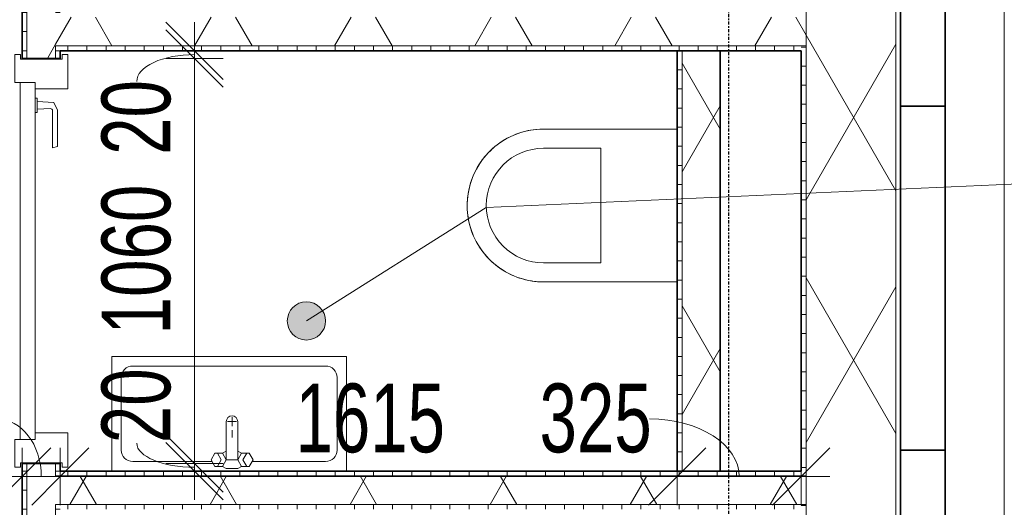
# Model space of a CAD drawing. Header units: millimetres. Extents: x -80560 to 110805, y -11020 to 52719.
# Tile 94 of 145: x 76238 to 78816, y 19300 to 20576. Entities that reach past the tile are written whole.
import ezdxf

# ---------------------------------------------------------------- set-up
doc = ezdxf.new("R2010")
doc.units = ezdxf.units.MM
doc.linetypes.add('CENTER2', pattern=[20, 8, -4, 4, -4])
doc.linetypes.add('DASHED2-1', pattern=[3, 2, -1])
for name, color, linetype, lineweight in [('A-ANNO-DIMS', 211, 'Continuous', 9), ('A-ANNO-DIMS-100', 211, 'Continuous', 9), ('A-AREA-IDEN', 2, 'Continuous', 9), ('A-DOOR', 31, 'Continuous', 18), ('A-FLOR-OVHD', 1, 'DASHED2-1', 18), ('A-GLAZ', 151, 'Continuous', 18), ('A-WALL', 113, 'Continuous', 35), ('A-WALL-PATT', 111, 'Continuous', 35), ('I-WALL', 2, 'Continuous', 18), ('P-SANR-FIXT', 6, 'Continuous', 18), ('S-GRID', 1, 'Continuous', 9)]:
    doc.layers.add(name, color=color, linetype=linetype, lineweight=lineweight)
doc.styles.add('Arial_5', font='arial.ttf', dxfattribs={"width": 0.7, "height": 180})
doc.dimstyles.new('n3o_1_8', dxfattribs={"dimscale": 304.8, "dimtxt": 183.646692, "dimasz": 0.492126, "dimexe": 0.246063, "dimexo": 0.0625, "dimgap": 0.032808, "dimtad": 1, "dimdec": 0, "dimdsep": 46, "dimtxsty": 'Arial_5', "dimblk1": 'OBLIQUE', "dimblk2": 'OBLIQUE', "dimsah": 1, "dimcen": 0.09, "dimdle": 0.246063, "dimazin": 0, "dimtfac": 1, "dimtdec": 4, "dimtix": 1, "dimtmove": 0, "dimatfit": 3, "dimfxl": 0.246063, "dimfxlon": 1, "dimtvp": 1, "dimtolj": 1, "dimtzin": 0, "dimarcsym": 2})
doc.dimstyles.new('n3o_1_8_1', dxfattribs={"dimscale": 304.8, "dimtxt": 183.646692, "dimasz": 0.492126, "dimexe": 0.246063, "dimexo": 0.0625, "dimgap": 0.032808, "dimtad": 1, "dimdec": 0, "dimdsep": 46, "dimtxsty": 'Arial_5', "dimblk1": 'OBLIQUE', "dimblk2": 'OBLIQUE', "dimsah": 1, "dimcen": 0.09, "dimdle": 0.246063, "dimazin": 0, "dimtfac": 1, "dimtdec": 4, "dimtix": 1, "dimtmove": 1, "dimatfit": 3, "dimfxl": 0.246063, "dimfxlon": 1, "dimtvp": 1, "dimtolj": 1, "dimtzin": 0, "dimarcsym": 2})
doc.dimstyles.new('n3o_1_8_3', dxfattribs={"dimscale": 304.8, "dimtxt": 183.646692, "dimasz": 0.492126, "dimexe": 0.246063, "dimexo": 0.0625, "dimgap": 0.032808, "dimtad": 1, "dimdec": 0, "dimdsep": 46, "dimtxsty": 'Arial_5', "dimblk1": 'OBLIQUE', "dimblk2": 'OBLIQUE', "dimsah": 1, "dimcen": 0.09, "dimdle": 0.246063, "dimazin": 0, "dimtfac": 1, "dimtdec": 4, "dimtix": 1, "dimtmove": 0, "dimatfit": 3, "dimfxl": 0.246063, "dimfxlon": 1, "dimtvp": 1, "dimtolj": 1, "dimtzin": 0, "dimarcsym": 2})
pattern_1 = [(60, (24894.82, 0), (-274.963, 158.75), []), (120, (24894.82, 0), (-274.963, -158.75), [])]
pattern_2 = [(90, (77314.57, 19295), (-50, -2e-13), [])]
pattern_3 = [(3e-13, (76244.82, 19945), (-2e-13, 50), [])]

# ---------------------------------------------------------------- blocks, each defined once
blk = doc.blocks.new('Basic Wall _ 41_WA_n3o_cladding_vertikaal_random_100mm_oorspronkelijk - ___-31301048-DO_03 derde verdieping')
at = {"layer": 'A-WALL', "lineweight": 18}
blk.add_line((53921, 21879), (53921, 9429), dxfattribs=at)
blk = doc.blocks.new('32_n3o_deur_enkel - 90x139_17_K_930_2410x1080-31972294-DO_03 derde verdieping')
at = {"layer": 'A-GLAZ'}
for p, q in [((-540, 69.5), (-450, 69.5)), ((-540, 54.5), (-540, 69.5)), ((-528, 54.5), (-540, 54.5)), ((-528, -54.5), (-528, 54.5)), ((-450, 69.5), (-450, -15.5)), ((450, 69.5), (540, 69.5)), ((450, -15.5), (450, 69.5)), ((528, 54.5), (528, -54.5)), ((540, 54.5), (528, 54.5)), ((540, 69.5), (540, 54.5)), ((-540, -54.5), (-528, -54.5)), ((-540, -69.5), (-540, -54.5)), ((-467, -69.5), (-540, -69.5)), ((-467, -55.5), (-467, -69.5)), ((467, -69.5), (467, -55.5)), ((540, -69.5), (467, -69.5)), ((528, -54.5), (540, -54.5)), ((540, -54.5), (540, -69.5))]:
    blk.add_line(p, q, dxfattribs=at)
blk = doc.blocks.new('30_n3o_deur_dicht - 40mm_draai_LS-31987325-DO_03 derde verdieping')
at = {"layer": 'A-DOOR'}
for p, q in [((-934, -40), (-934, 0)), ((-934, 0), (0, 0)), ((0, 0), (0, -40)), ((0, -40), (-934, -40))]:
    blk.add_line(p, q, dxfattribs=at)
blk = doc.blocks.new('30_n3o_beslag_deurkruk_met_schild - std-887349-DO_03 derde verdieping')
at = {"layer": 'A-DOOR'}
for p, q in [((-7.8, 48.4), (12.7, 58)), ((12.7, 58), (108, 58)), ((108, 58), (111, 45)), ((-10, 5), (-7.8, 48.4)), ((8.3, 39.7), (10, 5)), ((111, 45), (13.3, 45)), ((18.5, 5), (-18.5, 5)), ((-18.5, 5), (-18.5, 0)), ((18.5, 0), (18.5, 5))]:
    blk.add_line(p, q, dxfattribs=at)
at = {"layer": 'A-DOOR', "flags": 128}
blk.add_lwpolyline([(13.3, 45), (11.3, 44.6), (9.6, 43.4), (8.6, 41.7), (8.3, 39.7)], dxfattribs=at)
blk = doc.blocks.new('74_PF_EHA_wandtoilet - hoogte 390-32003558-DO_03 derde verdieping')
at = {"layer": 'P-SANR-FIXT'}
for p, q in [((-178.1, -56.2), (-178.1, -406.3)), ((221.9, -406.3), (221.9, -56.2)), ((-128.1, -406.3), (-128.1, -256.3)), ((-128.1, -256.3), (171.9, -256.3)), ((171.9, -256.3), (171.9, -406.3))]:
    blk.add_line(p, q, dxfattribs=at)
at = {"layer": 'P-SANR-FIXT', "flags": 128}
for points in [[(21.9, -606.3), (13.9, -606.1), (5.9, -605.6), (-2, -604.8), (-9.9, -603.7), (-17.8, -602.3), (-25.6, -600.5), (-33.4, -598.5), (-41, -596.1), (-48.5, -593.4), (-56, -590.5), (-63.3, -587.2), (-70.4, -583.6), (-77.5, -579.8), (-84.3, -575.7), (-91, -571.3), (-97.5, -566.7), (-103.8, -561.8), (-110, -556.6), (-115.9, -551.2), (-121.6, -545.6), (-127, -539.7), (-132.2, -533.7), (-137.2, -527.4), (-141.9, -521), (-146.4, -514.3), (-150.6, -507.5), (-154.5, -500.5), (-158.1, -493.4), (-161.4, -486.1), (-164.5, -478.7), (-167.2, -471.2), (-169.7, -463.6), (-171.8, -455.9), (-173.7, -448.1), (-175.2, -440.2), (-176.4, -432.3), (-177.3, -424.4), (-177.8, -416.4), (-178.1, -408.4), (-178.1, -406.3)], [(221.9, -406.3), (221.8, -414.2), (221.3, -422.2), (220.5, -430.2), (219.4, -438.1), (217.9, -446), (216.2, -453.8), (214.1, -461.5), (211.8, -469.2), (209.1, -476.7), (206.1, -484.1), (202.9, -491.4), (199.3, -498.6), (195.5, -505.6), (191.4, -512.5), (187, -519.2), (182.3, -525.7), (177.4, -532), (172.3, -538.1), (166.9, -544), (161.3, -549.7), (155.4, -555.2), (149.3, -560.4), (143.1, -565.4), (136.6, -570.1), (130, -574.5), (123.2, -578.7), (116.2, -582.6), (109.1, -586.3), (101.8, -589.6), (94.4, -592.7), (86.9, -595.4), (79.3, -597.9), (71.6, -600), (63.8, -601.8), (55.9, -603.3), (48, -604.5), (40.1, -605.4), (32.1, -606), (24.1, -606.2), (21.9, -606.3)]]:
    blk.add_lwpolyline(points, dxfattribs=at)
at = {"layer": 'P-SANR-FIXT'}
for radius, start, end in [(200, 180, 270), (150, 180, 270), (200, 270, 360), (150, 270, 0)]:
    blk.add_arc((21.9, -406.3), radius, start, end, dxfattribs=at)
blk = doc.blocks.new('74_n3o_fonteintje_300x600 - std-2370185-DO_03 derde verdieping')
at = {"layer": 'P-SANR-FIXT'}
for p, q in [((-300, 0), (-300, -300)), ((315, -300), (315, 0)), ((-300, -300), (315, -300))]:
    blk.add_line(p, q, dxfattribs=at)
blk = doc.blocks.new('53_wastafel_300X600 - std-2370183-DO_03 derde verdieping')
at = {"layer": 'P-SANR-FIXT'}
for p, q in [((-300, -300), (-300, 0)), ((-52.4, -25), (-245, -25)), ((-45, -12.2), (-55, -29.5)), ((-25, -12.2), (-45, -12.2)), ((-28.4, -29.5), (-38.4, -12.2)), ((-25, -12.2), (-15, -7.2)), ((-15, -29.5), (-25, -12.2)), ((-15, -7.2), (15, -7.2)), ((15, -7.2), (25, -12.2)), ((15, -29.5), (25, -12.2)), ((25, -12.2), (45, -12.2)), ((28.4, -29.5), (38.4, -12.2)), ((45, -12.2), (55, -29.5)), ((260, -25), (52.4, -25)), ((315, 0), (315, -300)), ((-55, -29.5), (-45, -46.8)), ((-45, -46.8), (-25, -46.8)), ((-38.4, -46.8), (-28.4, -29.5)), ((-25, -46.8), (-15, -29.5)), ((-25, -46.8), (-15, -51.8)), ((-15, -29.5), (-15, -129.5)), ((15, -29.5), (-15, -29.5)), ((25, -46.8), (15, -29.5)), ((15, -129.5), (15, -29.5)), ((25, -46.8), (15, -51.8)), ((45, -46.8), (25, -46.8)), ((38.4, -46.8), (28.4, -29.5)), ((55, -29.5), (45, -46.8)), ((-275, -55), (-275, -245)), ((290, -245), (290, -55)), ((0, -107.5), (0, -87.5)), ((0, -141.5), (0, -117.5)), ((12, -129.5), (-12, -129.5)), ((-245, -275), (260, -275)), ((315, -300), (-300, -300))]:
    blk.add_line(p, q, dxfattribs=at)
for centre, radius, start, end in [((-245, -55), 30, 90, 180), ((260, -55), 30, 0, 90), ((0, -129.5), 15, 180, 0), ((-245, -245), 30, 180, 270), ((260, -245), 30, 270, 360)]:
    blk.add_arc(centre, radius, start, end, dxfattribs=at)
blk = doc.blocks.new('DIMBLOCK262-DO_03 derde verdieping')
at = {"layer": 'A-ANNO-DIMS-100'}
for p, q in [((73444.8, 19380.5), (73519.8, 19455.5)), ((73444.8, 19455.5), (73444.8, 19305.5)), ((73444.8, 19380.5), (73444.8, 19455.5)), ((76244.8, 19380.5), (76319.8, 19455.5)), ((76244.8, 19455.5), (76244.8, 19305.5)), ((76244.8, 19380.5), (76244.8, 19455.5)), ((73444.8, 19380.5), (73369.8, 19305.5)), ((73444.8, 19380.5), (76244.8, 19380.5)), ((76244.8, 19380.5), (76169.8, 19305.5))]:
    blk.add_line(p, q, dxfattribs=at)
at = {"layer": 'A-ANNO-DIMS-100', "color": 0, "insert": (74652.7, 19624.2), "char_height": 180, "width": 461.094, "attachment_point": 1, "line_spacing_factor": 0.941778, "style": 'Arial_5'}
blk.add_mtext('2800', dxfattribs=at)
blk = doc.blocks.new('_Oblique')
at = {"color": 0, "linetype": 'ByBlock', "lineweight": -2}
blk.add_line((-0.5, -0.5), (0.5, 0.5), dxfattribs=at)
blk = doc.blocks.new('DIMBLOCK263-DO_03 derde verdieping')
at = {"layer": 'A-ANNO-DIMS-100'}
for p, q in [((76244.8, 19380.5), (76319.8, 19455.5)), ((76244.8, 19455.5), (76244.8, 19305.5)), ((76244.8, 19380.5), (76244.8, 19455.5)), ((76344.8, 19380.5), (76419.8, 19455.5)), ((76344.8, 19455.5), (76344.8, 19305.5)), ((76344.8, 19380.5), (76344.8, 19455.5)), ((76244.8, 19380.5), (76169.8, 19305.5)), ((76244.8, 19380.5), (76344.8, 19380.5)), ((76344.8, 19380.5), (76269.8, 19305.5))]:
    blk.add_line(p, q, dxfattribs=at)
blk.add_ellipse((76179, 19380.5), major_axis=(0, 151.3), ratio=0.765942, start_param=4.712389, end_param=6.283185, dxfattribs=at)
at = {"layer": 'A-ANNO-DIMS-100', "color": 0, "insert": (75890.8, 19624.2), "char_height": 180, "width": 345.821, "attachment_point": 1, "line_spacing_factor": 0.941778, "style": 'Arial_5'}
blk.add_mtext('100', dxfattribs=at)
blk = doc.blocks.new('DIMBLOCK264-DO_03 derde verdieping')
at = {"layer": 'A-ANNO-DIMS-100'}
for p, q in [((76344.8, 19380.5), (76419.8, 19455.5)), ((76344.8, 19455.5), (76344.8, 19305.5)), ((76344.8, 19380.5), (76344.8, 19455.5)), ((77959.8, 19380.5), (78034.8, 19455.5)), ((77959.8, 19455.5), (77959.8, 19305.5)), ((77959.8, 19380.5), (77959.8, 19455.5)), ((76344.8, 19380.5), (76269.8, 19305.5)), ((76344.8, 19380.5), (77959.8, 19380.5)), ((77959.8, 19380.5), (77884.8, 19305.5))]:
    blk.add_line(p, q, dxfattribs=at)
at = {"layer": 'A-ANNO-DIMS-100', "color": 0, "insert": (76960.2, 19624.2), "char_height": 180, "width": 461.094, "attachment_point": 1, "line_spacing_factor": 0.941778, "style": 'Arial_5'}
blk.add_mtext('1615', dxfattribs=at)
blk = doc.blocks.new('DIMBLOCK265-DO_03 derde verdieping')
at = {"layer": 'A-ANNO-DIMS-100'}
for p, q in [((77959.8, 19380.5), (78034.8, 19455.5)), ((77959.8, 19455.5), (77959.8, 19305.5)), ((77959.8, 19380.5), (77959.8, 19455.5)), ((78284.3, 19380.5), (78359.3, 19455.5)), ((78284.3, 19455.5), (78284.3, 19305.5)), ((78284.3, 19380.5), (78284.3, 19455.5)), ((77959.8, 19380.5), (77884.8, 19305.5)), ((77959.8, 19380.5), (78359.3, 19380.5)), ((78284.3, 19380.5), (78209.3, 19305.5))]:
    blk.add_line(p, q, dxfattribs=at)
blk.add_ellipse((77887.4, 19380.5), major_axis=(234.6, 0), ratio=0.644652, start_param=0, end_param=1.570796, dxfattribs=at)
at = {"layer": 'A-ANNO-DIMS-100', "color": 0, "insert": (77599.2, 19624.2), "char_height": 180, "width": 345.821, "attachment_point": 1, "line_spacing_factor": 0.941778, "style": 'Arial_5'}
blk.add_mtext('325', dxfattribs=at)
blk = doc.blocks.new('DIMBLOCK436-DO_03 derde verdieping')
at = {"layer": 'A-ANNO-DIMS-100'}
for p, q in [((76696.3, 19415), (76621.3, 19490)), ((76696.3, 19395), (76621.3, 19470)), ((76621.3, 19415), (76771.3, 19415)), ((76696.3, 19415), (76621.3, 19415)), ((76696.3, 19320), (76696.3, 19415)), ((76696.3, 19415), (76771.3, 19340)), ((76621.3, 19395), (76771.3, 19395)), ((76696.3, 19395), (76621.3, 19395)), ((76696.3, 19395), (76771.3, 19320))]:
    blk.add_line(p, q, dxfattribs=at)
blk.add_ellipse((76696.3, 19468), major_axis=(151.3, 0), ratio=0.416396, start_param=3.141593, end_param=4.712389, dxfattribs=at)
at = {"layer": 'A-ANNO-DIMS-100', "color": 0, "insert": (76452.6, 19468), "char_height": 180, "width": 230.547, "attachment_point": 1, "rotation": 90, "line_spacing_factor": 0.941778, "style": 'Arial_5'}
blk.add_mtext('20', dxfattribs=at)
blk = doc.blocks.new('DIMBLOCK437-DO_03 derde verdieping')
at = {"layer": 'A-ANNO-DIMS-100'}
for p, q in [((76696.3, 20475), (76621.3, 20550)), ((76621.3, 20475), (76771.3, 20475)), ((76696.3, 20475), (76621.3, 20475)), ((76696.3, 19415), (76696.3, 20475)), ((76696.3, 20475), (76771.3, 20400)), ((76696.3, 19415), (76621.3, 19490)), ((76621.3, 19415), (76771.3, 19415)), ((76696.3, 19415), (76621.3, 19415)), ((76696.3, 19415), (76771.3, 19340))]:
    blk.add_line(p, q, dxfattribs=at)
at = {"layer": 'A-ANNO-DIMS-100', "color": 0, "insert": (76452.6, 19752.9), "char_height": 180, "width": 461.094, "attachment_point": 1, "rotation": 90, "line_spacing_factor": 0.941778, "style": 'Arial_5'}
blk.add_mtext('1060', dxfattribs=at)
blk = doc.blocks.new('DIMBLOCK438-DO_03 derde verdieping')
at = {"layer": 'A-ANNO-DIMS-100'}
for p, q in [((76696.3, 20495), (76621.3, 20570)), ((76696.3, 20475), (76696.3, 20570)), ((76696.3, 20475), (76621.3, 20550)), ((76621.3, 20495), (76771.3, 20495)), ((76696.3, 20495), (76621.3, 20495)), ((76696.3, 20495), (76771.3, 20420)), ((76621.3, 20475), (76771.3, 20475)), ((76696.3, 20475), (76621.3, 20475)), ((76696.3, 20475), (76771.3, 20400))]:
    blk.add_line(p, q, dxfattribs=at)
blk.add_ellipse((76696.3, 20414.6), major_axis=(151.3, 0), ratio=0.465528, start_param=1.570796, end_param=3.141593, dxfattribs=at)
at = {"layer": 'A-ANNO-DIMS-100', "color": 0, "insert": (76452.6, 20222.5), "char_height": 180, "width": 230.547, "attachment_point": 1, "rotation": 90, "line_spacing_factor": 0.941778, "style": 'Arial_5'}
blk.add_mtext('20', dxfattribs=at)

msp = doc.modelspace()

# ---------------------------------------------------------------- hatches: boundary and pattern name
at = {"layer": 'A-AREA-IDEN'}
h = msp.add_hatch(color=256, dxfattribs=at)
edge = h.paths.add_edge_path(flags=0)
edge.add_arc((76989, 19788), 50, 0, 360)
at = {"layer": 'A-WALL-PATT', "lineweight": 18}
h = msp.add_hatch(dxfattribs=at)
h.set_pattern_fill('FP_70', color=256, style=0, pattern_type=2)
h.set_pattern_definition([(90, (78543.82, 22804.75), (-50, -7e-14), [])])
h.paths.add_polyline_path([(78531.8, 9713), (78543.8, 9713), (78543.8, 11377), (78531.8, 11377), (78531.8, 9922.4)], flags=0)
h.paths.add_polyline_path([(78531.8, 12223), (78543.8, 12223), (78543.8, 12727), (78531.8, 12727), (78531.8, 12255.2)], flags=0)
h.paths.add_polyline_path([(78531.8, 15373), (78543.8, 15373), (78543.8, 16777), (78531.8, 16777), (78531.8, 15411)], flags=0)
h.paths.add_polyline_path([(78531.8, 17623), (78543.8, 17623), (78543.8, 24427), (78531.8, 24427), (78531.8, 17661)], flags=0)
h.paths.add_polyline_path([(78543.8, 25273), (78543.8, 27577), (78531.8, 27577), (78531.8, 25273)], flags=0)
h.paths.add_polyline_path([(78543.8, 32023), (78543.8, 33877), (78531.8, 33877), (78531.8, 32023)], flags=0)
h.paths.add_polyline_path([(78531.8, 34723), (78543.8, 34723), (78543.8, 35649), (78531.8, 35649), (78531.8, 34761)], flags=0)
h = msp.add_hatch(dxfattribs=at)
h.set_pattern_fill('FP_2', color=256, style=0, pattern_type=2)
h.set_pattern_definition(pattern_1)
h.paths.add_polyline_path([(78296.8, 9948), (78531.8, 9948), (78531.8, 11339), (78296.8, 11339), (78296.8, 9960.5)], flags=0)
h.paths.add_polyline_path([(78531.8, 12261), (78531.8, 12689), (78296.8, 12689), (78297.9, 12261)], flags=0)
h.paths.add_polyline_path([(78296.8, 15411), (78531.8, 15411), (78531.8, 16739), (78296.8, 16739), (78296.8, 16254.4)], flags=0)
h.paths.add_polyline_path([(78296.8, 17661), (78531.8, 17661), (78531.8, 24389), (78296.8, 24389), (78296.8, 17725)], flags=0)
h.paths.add_polyline_path([(78296.8, 25311), (78531.8, 25311), (78531.8, 27539), (78296.8, 27539), (78296.8, 25585.7)], flags=0)
h.paths.add_polyline_path([(78297.9, 32061), (78531.8, 32061), (78531.8, 33839), (78296.8, 33839), (78296.8, 32061)], flags=0)
h.paths.add_polyline_path([(78296.8, 34761), (78531.8, 34761), (78531.8, 35637), (78296.8, 35637), (78296.8, 34917.1)], flags=0)
h = msp.add_hatch(dxfattribs=at)
h.set_pattern_fill('FP_71', color=256, angle=90, style=0, pattern_type=2)
h.set_pattern_definition([(180, (78543.82, 22804.75), (7e-14, -50), [])])
h.paths.add_polyline_path([(78296.8, 9960.5), (78296.8, 11377), (78284.3, 11377), (78284.3, 9960.5)], flags=0)
h.paths.add_polyline_path([(78284.3, 12223), (78296.8, 12223), (78296.8, 12727), (78284.3, 12727), (78284.3, 12255.2)], flags=0)
h.paths.add_polyline_path([(78284.3, 15373), (78296.8, 15373), (78296.8, 16777), (78284.3, 16777), (78284.3, 16254.4)], flags=0)
h.paths.add_polyline_path([(78296.8, 17623), (78296.8, 17725), (78284.3, 17725), (78284.3, 17623)], flags=0)
h.paths.add_polyline_path([(78284.3, 17800), (78296.8, 17800), (78296.8, 19307.5), (78284.3, 19307.5), (78284.3, 17920.7)], flags=0)
h.paths.add_polyline_path([(78284.3, 19382.5), (78296.8, 19382.5), (78296.8, 20507.5), (78284.3, 20507.5), (78284.3, 19395)], flags=0)
h.paths.add_polyline_path([(78284.3, 20582.5), (78296.8, 20582.5), (78296.8, 21707.5), (78284.3, 21707.5), (78284.3, 20595)], flags=0)
h.paths.add_polyline_path([(78284.3, 21782.5), (78296.8, 21782.5), (78296.8, 23462.5), (78284.3, 23462.5), (78284.3, 21795)], flags=0)
h.paths.add_polyline_path([(78296.8, 23537.5), (78296.8, 24427), (78284.3, 24427), (78284.3, 23537.5)], flags=0)
h.paths.add_polyline_path([(78296.8, 25273), (78296.8, 27577), (78284.3, 27577), (78284.3, 25273)], flags=0)
h.paths.add_polyline_path([(78284.3, 32023), (78296.8, 32023), (78296.8, 33877), (78284.3, 33877), (78284.3, 32251)], flags=0)
h.paths.add_polyline_path([(78296.8, 34723), (78296.8, 35402), (78284.3, 35402), (78284.3, 34723)], flags=0)
h = msp.add_hatch(dxfattribs=at)
h.set_pattern_fill('FP_2', color=256, style=0, pattern_type=2)
h.set_pattern_definition(pattern_1)
h.paths.add_polyline_path([(76257.3, 18195), (76332.3, 18195), (76332.3, 18215), (76257.3, 18215)], flags=0)
h.paths.add_polyline_path([(76332.3, 19275), (76332.3, 19415), (76257.3, 19415), (76257.3, 19275)], flags=0)
h.paths.add_polyline_path([(76257.3, 20475), (76332.3, 20475), (76332.3, 20615), (76257.3, 20615), (76257.3, 20586.8)], flags=0)
h.paths.add_polyline_path([(76332.3, 21675), (76332.3, 21707.5), (76257.3, 21707.5), (76257.3, 21675)], flags=0)
h = msp.add_hatch(dxfattribs=at)
h.set_pattern_fill('FP_129', color=256, angle=90, style=0, pattern_type=2)
h.set_pattern_definition(pattern_3)
h.paths.add_polyline_path([(76257.3, 18195), (76257.3, 18215), (76244.8, 18215), (76244.8, 18195)], flags=0)
h.paths.add_polyline_path([(76257.3, 19275), (76257.3, 19415), (76244.8, 19415), (76244.8, 19275)], flags=0)
h.paths.add_polyline_path([(76244.8, 20475), (76257.3, 20475), (76257.3, 20615), (76244.8, 20615), (76244.8, 20586.8)], flags=0)
h.paths.add_polyline_path([(76244.8, 21675), (76257.3, 21675), (76257.3, 21695), (76244.8, 21695)], flags=0)
h = msp.add_hatch(dxfattribs=at)
h.set_pattern_fill('FP_129', color=256, angle=90, style=0, pattern_type=2)
h.set_pattern_definition(pattern_3)
h.paths.add_polyline_path([(76332.3, 18195), (76344.8, 18195), (76344.8, 18215), (76332.3, 18215)], flags=0)
h.paths.add_polyline_path([(76332.3, 19275), (76344.8, 19275), (76344.8, 19307.5), (76332.3, 19307.5)], flags=0)
h.paths.add_polyline_path([(76332.3, 19382.5), (76344.8, 19382.5), (76344.8, 19415), (76332.3, 19415)], flags=0)
h.paths.add_polyline_path([(76332.3, 20475), (76344.8, 20475), (76344.8, 20507.5), (76332.3, 20507.5)], flags=0)
h.paths.add_polyline_path([(76332.3, 20582.5), (76344.8, 20582.5), (76344.8, 20615), (76332.3, 20615), (76332.3, 20586.8)], flags=0)
h.paths.add_polyline_path([(76332.3, 21675), (76344.8, 21675), (76344.8, 21695), (76332.3, 21695)], flags=0)
h = msp.add_hatch(dxfattribs=at)
h.set_pattern_fill('FP_2', color=256, style=0, pattern_type=2)
h.set_pattern_definition(pattern_1)
h.paths.add_polyline_path([(78284.3, 20507.5), (78296.8, 20507.5), (78296.8, 20582.5), (76332.3, 20582.5), (76332.3, 20507.5), (77710.5, 20507.5)], flags=0)
h = msp.add_hatch(dxfattribs=at)
h.set_pattern_fill('FP_131', color=256, angle=90, style=0, pattern_type=2)
h.set_pattern_definition([(90, (77314.57, 20495), (-50, -2e-13), [])])
h.paths.add_polyline_path([(77123.2, 20495), (78284.3, 20495), (78284.3, 20507.5), (76344.8, 20507.5), (76344.8, 20495), (76535.8, 20495)], flags=0)
h = msp.add_hatch(dxfattribs=at)
h.set_pattern_fill('FP_127', color=256, angle=90, style=0, pattern_type=2)
h.set_pattern_definition([(360, (77959.82, 19945), (4e-13, 50), [])])
h.paths.add_polyline_path([(77972.3, 19395), (77972.3, 20495), (77959.8, 20495), (77959.8, 19395)], flags=0)
h = msp.add_hatch(dxfattribs=at)
h.set_pattern_fill('FP_2', color=256, style=0, pattern_type=2)
h.set_pattern_definition(pattern_1)
h.paths.add_polyline_path([(78072.3, 19395), (78072.3, 20495), (77972.3, 20495), (77972.3, 19395)], flags=0)
h = msp.add_hatch(dxfattribs=at)
h.set_pattern_fill('FP_2', color=256, style=0, pattern_type=2)
h.set_pattern_definition(pattern_1)
h.paths.add_polyline_path([(78296.8, 19307.5), (78296.8, 19382.5), (76332.3, 19382.5), (76332.3, 19307.5), (78284.3, 19307.5)], flags=0)
h = msp.add_hatch(dxfattribs=at)
h.set_pattern_fill('FP_128', color=256, angle=90, style=0, pattern_type=2)
h.set_pattern_definition(pattern_2)
h.paths.add_polyline_path([(78284.3, 19382.5), (78284.3, 19395), (76344.8, 19395), (76344.8, 19382.5), (77710.5, 19382.5)], flags=0)
h = msp.add_hatch(dxfattribs=at)
h.set_pattern_fill('FP_128', color=256, angle=90, style=0, pattern_type=2)
h.set_pattern_definition(pattern_2)
h.paths.add_polyline_path([(78284.3, 19295), (78284.3, 19307.5), (76344.8, 19307.5), (76344.8, 19295), (77710.5, 19295)], flags=0)

# ---------------------------------------------------------------- linework, layer by layer
at = {"layer": 'A-AREA-IDEN'}
for p, q in [((77459.2, 20084.7), (79985.7, 20197)), ((76989, 19788), (77459.2, 20084.7))]:
    msp.add_line(p, q, dxfattribs=at)
msp.add_circle((76989, 19788), 50, dxfattribs=at)
at = {"layer": 'A-FLOR-OVHD'}
msp.add_line((78815.8, 35921), (78815.8, 9429), dxfattribs=at)
at = {"layer": 'A-WALL'}
for p, q in [((78543.8, 17623), (78543.8, 24427)), ((78543.8, 23050), (78543.8, 17650)), ((78660.8, 17650), (78660.8, 23050)), ((78284.3, 20495), (78284.3, 19395)), ((78660.8, 20350), (78543.8, 20350)), ((78660.8, 19450), (78543.8, 19450))]:
    msp.add_line(p, q, dxfattribs=at)
at = {"layer": 'A-WALL', "lineweight": 18}
for p, q in [((78296.8, 17661), (78296.8, 24389)), ((78531.8, 17661), (78531.8, 24389)), ((76257.3, 20475), (76257.3, 20615)), ((76332.3, 20475), (76332.3, 20507.5)), ((78296.8, 20507.5), (76332.3, 20507.5)), ((77972.3, 20495), (77972.3, 19395)), ((76257.3, 19275), (76257.3, 19415)), ((76332.3, 19382.5), (76332.3, 19415)), ((76332.3, 19382.5), (78296.8, 19382.5)), ((78296.8, 19307.5), (76332.3, 19307.5)), ((76332.3, 19275), (76332.3, 19307.5))]:
    msp.add_line(p, q, dxfattribs=at)
at = {"layer": 'I-WALL', "lineweight": 35}
for p, q in [((76244.8, 20615), (76244.8, 20475)), ((76344.8, 20475), (76344.8, 20495)), ((76344.8, 20495), (78284.3, 20495)), ((77959.8, 20495), (77959.8, 19395)), ((78072.3, 19395), (78072.3, 20495)), ((76244.8, 20475), (76344.8, 20475)), ((76244.8, 19415), (76244.8, 19275)), ((76344.8, 19415), (76244.8, 19415)), ((76344.8, 19395), (76344.8, 19415)), ((78284.3, 19395), (76344.8, 19395))]:
    msp.add_line(p, q, dxfattribs=at)
at = {"layer": 'S-GRID', "linetype": 'CENTER2', "lineweight": 25}
msp.add_line((78094.8, 4383.3), (78094.8, 52119.1), dxfattribs=at)

# ---------------------------------------------------------------- block references
at = {"layer": 'A-DOOR', "rotation": 269.9999999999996}
for name, p in [('30_n3o_deur_dicht - 40mm_draai_LS-31987325-DO_03 derde verdieping', (76279.3, 19478)), ('30_n3o_beslag_deurkruk_met_schild - std-887349-DO_03 derde verdieping', (76279.3, 20352))]:
    msp.add_blockref(name, p, dxfattribs=at)
at = {"layer": 'A-GLAZ', "rotation": 269.9999999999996}
msp.add_blockref('32_n3o_deur_enkel - 90x139_17_K_930_2410x1080-31972294-DO_03 derde verdieping', (76294.8, 19945), dxfattribs=at)
at = {"layer": 'A-WALL', "lineweight": 18}
msp.add_blockref('Basic Wall _ 41_WA_n3o_cladding_vertikaal_random_100mm_oorspronkelijk - ___-31301048-DO_03 derde verdieping', (24894.8, 0), dxfattribs=at)
at = {"layer": 'P-SANR-FIXT'}
for name, p, rotation in [('74_PF_EHA_wandtoilet - hoogte 390-32003558-DO_03 derde verdieping', (78016.1, 20111.9), 269.9999999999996), ('74_n3o_fonteintje_300x600 - std-2370185-DO_03 derde verdieping', (76794.3, 19395), 180), ('53_wastafel_300X600 - std-2370183-DO_03 derde verdieping', (76794.3, 19395), 180)]:
    msp.add_blockref(name, p, dxfattribs=dict(at, rotation=rotation))

# ---------------------------------------------------------------- dimensions: what is measured, and where the dimension line sits
at = {"layer": 'A-ANNO-DIMS'}
for base, p1, p2, picture, middle in [((76696.3, 20495), (76621.3, 20475), (76621.3, 20495), 'DIMBLOCK438-DO_03 derde verdieping', (76572.6, 20337.7)), ((76696.3, 19415), (76621.3, 19395), (76621.3, 19415), 'DIMBLOCK436-DO_03 derde verdieping', (76572.6, 19583.3))]:
    dim = msp.add_linear_dim(base=base, p1=p1, p2=p2, angle=90, dimstyle='n3o_1_8_1', override={"dimpost": '<>', "dimfxl": 20}, dxfattribs=at)
    dim.commit()
    dim.dimension.update_dxf_attribs({"geometry": picture, "text_midpoint": middle, "dimtype": 160, "text_rotation": 90})
dim = msp.add_linear_dim(base=(76696.3, 20475), p1=(76621.3, 19415), p2=(76621.3, 20475), angle=90, dimstyle='n3o_1_8_3', override={"dimpost": '<>', "dimfxl": 1060}, dxfattribs=at)
dim.commit()
dim.dimension.update_dxf_attribs({"geometry": 'DIMBLOCK437-DO_03 derde verdieping', "text_midpoint": (76594.4, 19945)})
for base, p1, p2, override, picture, middle in [((76244.8, 19380.5), (73444.8, 19455.5), (76244.8, 19455.5), {"dimpost": '<>', "dimfxl": 2800.000001}, 'DIMBLOCK262-DO_03 derde verdieping', (74844.8, 19482.4)), ((77959.8, 19380.5), (76344.8, 19455.5), (77959.8, 19455.5), {"dimpost": '<>', "dimfxl": 1615}, 'DIMBLOCK264-DO_03 derde verdieping', (77152.3, 19482.4))]:
    dim = msp.add_linear_dim(base=base, p1=p1, p2=p2, dimstyle='n3o_1_8', override=override, dxfattribs=at)
    dim.commit()
    dim.dimension.update_dxf_attribs({"geometry": picture, "text_midpoint": middle})
for base, p1, p2, override, picture, middle in [((76344.8, 19380.5), (76244.8, 19455.5), (76344.8, 19455.5), {"dimpost": '<>', "dimfxl": 100}, 'DIMBLOCK263-DO_03 derde verdieping', (76063.7, 19504.2)), ((78284.3189632, 19380.5066917), (77959.8189632, 19455.5066917), (78284.3189632, 19455.5066917), {"dimpost": '<>', "dimfxl": 324.5}, 'DIMBLOCK265-DO_03 derde verdieping', (77772.1468716, 19504.1880324))]:
    dim = msp.add_linear_dim(base=base, p1=p1, p2=p2, dimstyle='n3o_1_8_1', override=override, dxfattribs=at)
    dim.commit()
    dim.dimension.update_dxf_attribs({"geometry": picture, "text_midpoint": middle, "dimtype": 160})

doc.saveas('drawing.dxf')
